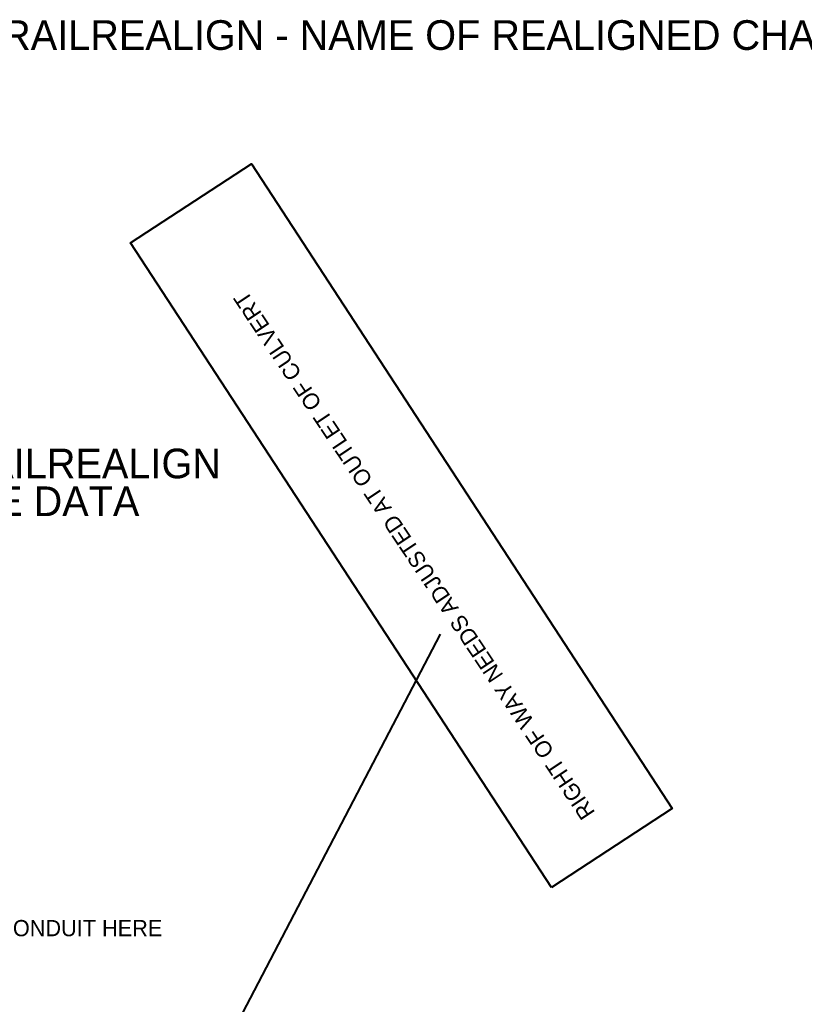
# Model space of a CAD drawing. Extents: x 2399984 to 2508823, y 556481 to 592637.
# Tile 158 of 158: x 2439886 to 2445177, y 563813 to 570451. Entities that reach past the tile are written whole.
import ezdxf

# ---------------------------------------------------------------- set-up
doc = ezdxf.new("R2010")
doc.units = 0
doc.header["$MEASUREMENT"] = 0
doc.layers.add('SC_Scratch1', color=7, linetype='Continuous', lineweight=0, plot=False)
doc.styles.add('Slanted-Normal LS 0.50', font='font31.shx', dxfattribs={"height": 0.14})

msp = doc.modelspace()

# ---------------------------------------------------------------- linework, layer by layer
at = {"layer": 'SC_Scratch1', "color": 1, "lineweight": 40}
msp.add_line((2439991.5, 561082.2), (2442724, 566308), dxfattribs=at)
at = {"layer": 'SC_Scratch1', "color": 1, "lineweight": 40, "flags": 128}
msp.add_lwpolyline([(2443471.6, 564599.7), (2440632.9, 568947.6), (2441448.1, 569479.8), (2444286.7, 565131.9), (2443471.6, 564599.7)], close=True, dxfattribs=at)

# ---------------------------------------------------------------- texts
at = {"layer": 'SC_Scratch1', "color": 2, "lineweight": 30, "attachment_point": 1, "style": 'Slanted-Normal LS 0.50'}
for s, insert, char_height, line_spacing_factor in [('CLTRAILREALIGN - NAME OF REALIGNED CHAIN', (2439261.9, 570447.6), 200, 0.603281), ('CLTRAILREALIGN\\PCURVE DATA', (2438969.1, 567559.1), 200, 0.764062), ('ADD CONDUIT HERE', (2439384.8, 564381.1), 109.375, 0.606)]:
    msp.add_mtext(s, dxfattribs=dict(at, insert=insert, char_height=char_height, line_spacing_factor=line_spacing_factor))
at = {"layer": 'SC_Scratch1', "color": 1, "lineweight": 40, "insert": (2443678.4, 565044.3), "char_height": 109.375, "attachment_point": 1, "rotation": 123.73918, "line_spacing_factor": 0.606, "style": 'Slanted-Normal LS 0.50'}
msp.add_mtext('RIGHT OF WAY NEEDS ADJUSTED AT OUTLET OF CULVERT', dxfattribs=at)

doc.saveas('drawing.dxf')
